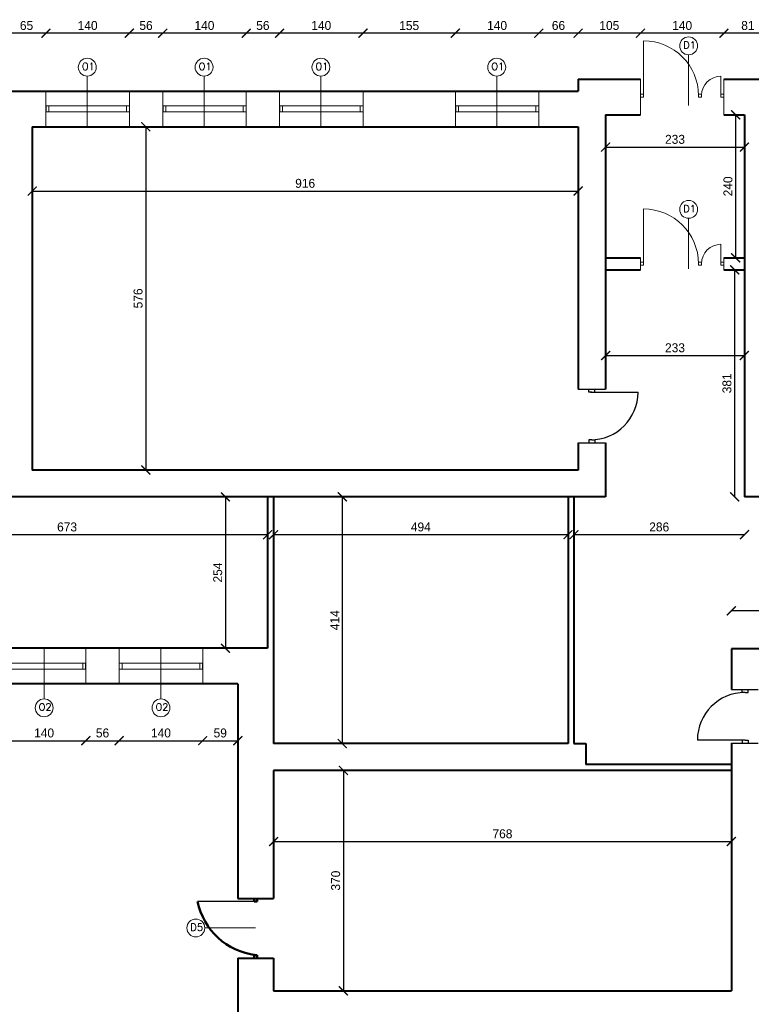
# Model space of a CAD drawing. Header units: millimetres. Extents: x 107252 to 132489, y 44218 to 60710.
# Tile 26 of 72: x 111335 to 112562, y 57259 to 58912. Entities that reach past the tile are written whole.
import ezdxf

# ---------------------------------------------------------------- set-up
doc = ezdxf.new("R2010")
doc.units = ezdxf.units.MM
for name, color, linetype, lineweight in [('cienka', 3, 'Continuous', 18), ('gruba', 1, 'Continuous', 40), ('stolarka', 2, 'Continuous', 50), ('wymiary', 252, 'Continuous', 15), ('średnia', 2, 'Continuous', 25)]:
    doc.layers.add(name, color=color, linetype=linetype, lineweight=lineweight)
doc.styles.add('ROMANS1', font='romans.shx', dxfattribs={"height": 15})
doc.styles.get("Standard").update_dxf_attribs({"font": 'GOTHIC.TTF'})
doc.dimstyles.new('secemin', dxfattribs={"dimtxt": 15, "dimasz": 15, "dimexe": 1.25, "dimexo": 0.625, "dimgap": 5, "dimtad": 1, "dimdec": 0, "dimtxsty": 'Standard', "dimblk": 'ARCHTICK', "dimcen": 0, "dimse1": 1, "dimse2": 1, "dimclrt": 256, "dimadec": 0, "dimazin": 0, "dimtfac": 1, "dimtdec": 0, "dimtmove": 0, "dimatfit": 3, "dimfxl": 1, "dimtfillclr": 250, "dimarcsym": 1})

# ---------------------------------------------------------------- blocks, each defined once
blk = doc.blocks.new('_ArchTick')
at = {"color": 0, "linetype": 'ByBlock', "const_width": 0.15}
blk.add_lwpolyline([(-0.5, -0.5), (0.5, 0.5)], dxfattribs=at)
blk = doc.blocks.new('*D12')
at = {"layer": 'Defpoints', "color": 0, "transparency": 16777216}
for p in [(111355.6, 58624), (112271.6, 58624), (112271.6, 58624)]:
    blk.add_point(p, dxfattribs=at)
at = {"layer": 'wymiary', "color": 0, "lineweight": -2, "transparency": 16777216}
blk.add_line((111355.6, 58624), (112271.6, 58624), dxfattribs=at)
at = {"layer": 'wymiary', "color": 0, "lineweight": -2, "transparency": 16777216, "xscale": 15, "yscale": 15, "zscale": 15, "rotation": 180}
blk.add_blockref('_ArchTick', (111355.6, 58624), dxfattribs=at)
at = {"layer": 'wymiary', "color": 0, "lineweight": -2, "transparency": 16777216, "xscale": 15, "yscale": 15, "zscale": 15}
blk.add_blockref('_ArchTick', (112271.6, 58624), dxfattribs=at)
at = {"layer": 'wymiary', "transparency": 16777216, "insert": (111813.6, 58636.9), "char_height": 15, "attachment_point": 5}
blk.add_mtext('916', dxfattribs=at)
blk = doc.blocks.new('*D13')
at = {"layer": 'Defpoints', "color": 0, "transparency": 16777216}
for p in [(111546.2, 58731.9), (111546.2, 58155.9), (111546.2, 58155.9)]:
    blk.add_point(p, dxfattribs=at)
at = {"layer": 'wymiary', "color": 0, "lineweight": -2, "transparency": 16777216}
blk.add_line((111546.2, 58731.9), (111546.2, 58155.9), dxfattribs=at)
at = {"layer": 'wymiary', "color": 0, "lineweight": -2, "transparency": 16777216, "xscale": 15, "yscale": 15, "zscale": 15}
for p, rotation in [((111546.2, 58731.9), 90), ((111546.2, 58155.9), 270)]:
    blk.add_blockref('_ArchTick', p, dxfattribs=dict(at, rotation=rotation))
at = {"layer": 'wymiary', "transparency": 16777216, "insert": (111533.3, 58443.9), "char_height": 15, "attachment_point": 5, "rotation": 90}
blk.add_mtext('576', dxfattribs=at)
blk = doc.blocks.new('*D14')
at = {"layer": 'Defpoints', "color": 0, "transparency": 16777216}
for p in [(112317.6, 58706.7), (112550.6, 58706.7), (112550.6, 58697.8)]:
    blk.add_point(p, dxfattribs=at)
at = {"layer": 'wymiary', "color": 0, "lineweight": -2, "transparency": 16777216}
blk.add_line((112317.6, 58697.8), (112550.6, 58697.8), dxfattribs=at)
at = {"layer": 'wymiary', "color": 0, "lineweight": -2, "transparency": 16777216, "xscale": 15, "yscale": 15, "zscale": 15, "rotation": 180}
blk.add_blockref('_ArchTick', (112317.6, 58697.8), dxfattribs=at)
at = {"layer": 'wymiary', "color": 0, "lineweight": -2, "transparency": 16777216, "xscale": 15, "yscale": 15, "zscale": 15}
blk.add_blockref('_ArchTick', (112550.6, 58697.8), dxfattribs=at)
at = {"layer": 'wymiary', "transparency": 16777216, "insert": (112434.1, 58710.7), "char_height": 15, "attachment_point": 5}
blk.add_mtext('233', dxfattribs=at)
blk = doc.blocks.new('*D15')
at = {"layer": 'Defpoints', "color": 0, "transparency": 16777216}
for p in [(112534.7, 58751.9), (112534.7, 58511.9), (112535.8, 58511.9)]:
    blk.add_point(p, dxfattribs=at)
at = {"layer": 'wymiary', "color": 0, "lineweight": -2, "transparency": 16777216}
blk.add_line((112535.8, 58751.9), (112535.8, 58511.9), dxfattribs=at)
at = {"layer": 'wymiary', "color": 0, "lineweight": -2, "transparency": 16777216, "xscale": 15, "yscale": 15, "zscale": 15}
for p, rotation in [((112535.8, 58751.9), 90), ((112535.8, 58511.9), 270)]:
    blk.add_blockref('_ArchTick', p, dxfattribs=dict(at, rotation=rotation))
at = {"layer": 'wymiary', "transparency": 16777216, "insert": (112523, 58631.9), "char_height": 15, "attachment_point": 5, "rotation": 90}
blk.add_mtext('240', dxfattribs=at)
blk = doc.blocks.new('*D16')
at = {"layer": 'Defpoints', "color": 0, "transparency": 16777216}
for p in [(112317.6, 58362.6), (112550.6, 58362.6), (112550.6, 58348.1)]:
    blk.add_point(p, dxfattribs=at)
at = {"layer": 'wymiary', "color": 0, "lineweight": -2, "transparency": 16777216}
blk.add_line((112317.6, 58348.1), (112550.6, 58348.1), dxfattribs=at)
at = {"layer": 'wymiary', "color": 0, "lineweight": -2, "transparency": 16777216, "xscale": 15, "yscale": 15, "zscale": 15, "rotation": 180}
blk.add_blockref('_ArchTick', (112317.6, 58348.1), dxfattribs=at)
at = {"layer": 'wymiary', "color": 0, "lineweight": -2, "transparency": 16777216, "xscale": 15, "yscale": 15, "zscale": 15}
blk.add_blockref('_ArchTick', (112550.6, 58348.1), dxfattribs=at)
at = {"layer": 'wymiary', "transparency": 16777216, "insert": (112434.1, 58361), "char_height": 15, "attachment_point": 5}
blk.add_mtext('233', dxfattribs=at)
blk = doc.blocks.new('*D17')
at = {"layer": 'Defpoints', "color": 0, "transparency": 16777216}
for p in [(112533.4, 58491.9), (112534.2, 58110.9), (112550.6, 58110.9)]:
    blk.add_point(p, dxfattribs=at)
at = {"layer": 'wymiary', "color": 0, "lineweight": -2, "transparency": 16777216}
blk.add_line((112534.2, 58491.9), (112534.2, 58110.9), dxfattribs=at)
at = {"layer": 'wymiary', "color": 0, "lineweight": -2, "transparency": 16777216, "xscale": 15, "yscale": 15, "zscale": 15}
for p, rotation in [((112534.2, 58491.9), 90), ((112534.2, 58110.9), 270)]:
    blk.add_blockref('_ArchTick', p, dxfattribs=dict(at, rotation=rotation))
at = {"layer": 'wymiary', "transparency": 16777216, "insert": (112521.3, 58301.4), "char_height": 15, "attachment_point": 5, "rotation": 90}
blk.add_mtext('381', dxfattribs=at)
blk = doc.blocks.new('*D37')
at = {"layer": 'Defpoints', "color": 0, "transparency": 16777216}
for p in [(112528.6, 57919.7), (112528.6, 57855.9), (113577.8, 57855.9)]:
    blk.add_point(p, dxfattribs=at)
at = {"layer": 'wymiary', "color": 0, "lineweight": -2, "transparency": 16777216}
blk.add_line((113577.8, 57919.7), (112528.6, 57919.7), dxfattribs=at)
at = {"layer": 'wymiary', "color": 0, "lineweight": -2, "transparency": 16777216, "xscale": 15, "yscale": 15, "zscale": 15, "rotation": 180}
blk.add_blockref('_ArchTick', (112528.6, 57919.7), dxfattribs=at)
at = {"layer": 'wymiary', "color": 0, "lineweight": -2, "transparency": 16777216, "xscale": 15, "yscale": 15, "zscale": 15}
blk.add_blockref('_ArchTick', (113577.8, 57919.7), dxfattribs=at)
at = {"layer": 'wymiary', "transparency": 16777216, "insert": (113053.2, 57932.6), "char_height": 15, "attachment_point": 5}
blk.add_mtext('1049', dxfattribs=at)
blk = doc.blocks.new('*D38')
at = {"layer": 'Defpoints', "color": 0, "transparency": 16777216}
for p in [(112264.6, 58110.9), (112550.6, 58110.9), (112264.6, 58047.4)]:
    blk.add_point(p, dxfattribs=at)
at = {"layer": 'wymiary', "color": 0, "lineweight": -2, "transparency": 16777216}
blk.add_line((112550.6, 58047.4), (112264.6, 58047.4), dxfattribs=at)
at = {"layer": 'wymiary', "color": 0, "lineweight": -2, "transparency": 16777216, "xscale": 15, "yscale": 15, "zscale": 15, "rotation": 180}
blk.add_blockref('_ArchTick', (112264.6, 58047.4), dxfattribs=at)
at = {"layer": 'wymiary', "color": 0, "lineweight": -2, "transparency": 16777216, "xscale": 15, "yscale": 15, "zscale": 15}
blk.add_blockref('_ArchTick', (112550.6, 58047.4), dxfattribs=at)
at = {"layer": 'wymiary', "transparency": 16777216, "insert": (112407.6, 58060.3), "char_height": 15, "attachment_point": 5}
blk.add_mtext('286', dxfattribs=at)
blk = doc.blocks.new('*D39')
at = {"layer": 'Defpoints', "color": 0, "transparency": 16777216}
for p in [(111760.6, 58110.9), (112254.6, 58110.9), (111760.6, 58047.4)]:
    blk.add_point(p, dxfattribs=at)
at = {"layer": 'wymiary', "color": 0, "lineweight": -2, "transparency": 16777216}
blk.add_line((112254.6, 58047.4), (111760.6, 58047.4), dxfattribs=at)
at = {"layer": 'wymiary', "color": 0, "lineweight": -2, "transparency": 16777216, "xscale": 15, "yscale": 15, "zscale": 15, "rotation": 180}
blk.add_blockref('_ArchTick', (111760.6, 58047.4), dxfattribs=at)
at = {"layer": 'wymiary', "color": 0, "lineweight": -2, "transparency": 16777216, "xscale": 15, "yscale": 15, "zscale": 15}
blk.add_blockref('_ArchTick', (112254.6, 58047.4), dxfattribs=at)
at = {"layer": 'wymiary', "transparency": 16777216, "insert": (112007.6, 58060.3), "char_height": 15, "attachment_point": 5}
blk.add_mtext('494', dxfattribs=at)
blk = doc.blocks.new('*D40')
at = {"layer": 'Defpoints', "color": 0, "transparency": 16777216}
for p in [(111077.6, 58110.9), (111750.6, 58110.9), (111077.6, 58047.4)]:
    blk.add_point(p, dxfattribs=at)
at = {"layer": 'wymiary', "color": 0, "lineweight": -2, "transparency": 16777216}
blk.add_line((111750.6, 58047.4), (111077.6, 58047.4), dxfattribs=at)
at = {"layer": 'wymiary', "color": 0, "lineweight": -2, "transparency": 16777216, "xscale": 15, "yscale": 15, "zscale": 15, "rotation": 180}
blk.add_blockref('_ArchTick', (111077.6, 58047.4), dxfattribs=at)
at = {"layer": 'wymiary', "color": 0, "lineweight": -2, "transparency": 16777216, "xscale": 15, "yscale": 15, "zscale": 15}
blk.add_blockref('_ArchTick', (111750.6, 58047.4), dxfattribs=at)
at = {"layer": 'wymiary', "transparency": 16777216, "insert": (111414.1, 58060.3), "char_height": 15, "attachment_point": 5}
blk.add_mtext('673', dxfattribs=at)
blk = doc.blocks.new('*D45')
at = {"layer": 'Defpoints', "color": 0, "transparency": 16777216}
for p in [(111679.8, 58110.9), (111679.8, 57856.9), (111679.8, 57856.9)]:
    blk.add_point(p, dxfattribs=at)
at = {"layer": 'wymiary', "color": 0, "lineweight": -2, "transparency": 16777216}
blk.add_line((111679.8, 58110.9), (111679.8, 57856.9), dxfattribs=at)
at = {"layer": 'wymiary', "color": 0, "lineweight": -2, "transparency": 16777216, "xscale": 15, "yscale": 15, "zscale": 15}
for p, rotation in [((111679.8, 58110.9), 90), ((111679.8, 57856.9), 270)]:
    blk.add_blockref('_ArchTick', p, dxfattribs=dict(at, rotation=rotation))
at = {"layer": 'wymiary', "transparency": 16777216, "insert": (111666.9, 57983.9), "char_height": 15, "attachment_point": 5, "rotation": 90}
blk.add_mtext('254', dxfattribs=at)
blk = doc.blocks.new('*D46')
at = {"layer": 'Defpoints', "color": 0, "transparency": 16777216}
for p in [(111840.7, 58110.9), (111840.7, 57696.9), (111875.8, 57696.9)]:
    blk.add_point(p, dxfattribs=at)
at = {"layer": 'wymiary', "color": 0, "lineweight": -2, "transparency": 16777216}
blk.add_line((111875.8, 58110.9), (111875.8, 57696.9), dxfattribs=at)
at = {"layer": 'wymiary', "color": 0, "lineweight": -2, "transparency": 16777216, "xscale": 15, "yscale": 15, "zscale": 15}
for p, rotation in [((111875.8, 58110.9), 90), ((111875.8, 57696.9), 270)]:
    blk.add_blockref('_ArchTick', p, dxfattribs=dict(at, rotation=rotation))
at = {"layer": 'wymiary', "transparency": 16777216, "insert": (111863.2, 57903.9), "char_height": 15, "attachment_point": 5, "rotation": 90}
blk.add_mtext('414', dxfattribs=at)
blk = doc.blocks.new('*D52')
at = {"layer": 'Defpoints', "color": 0, "transparency": 16777216}
for p in [(111877.7, 57651.9), (111877.7, 57281.9), (111877.7, 57281.9)]:
    blk.add_point(p, dxfattribs=at)
at = {"layer": 'wymiary', "color": 0, "lineweight": -2, "transparency": 16777216}
blk.add_line((111877.7, 57651.9), (111877.7, 57281.9), dxfattribs=at)
at = {"layer": 'wymiary', "color": 0, "lineweight": -2, "transparency": 16777216, "xscale": 15, "yscale": 15, "zscale": 15}
for p, rotation in [((111877.7, 57651.9), 90), ((111877.7, 57281.9), 270)]:
    blk.add_blockref('_ArchTick', p, dxfattribs=dict(at, rotation=rotation))
at = {"layer": 'wymiary', "transparency": 16777216, "insert": (111864.8, 57466.9), "char_height": 15, "attachment_point": 5, "rotation": 90}
blk.add_mtext('370', dxfattribs=at)
blk = doc.blocks.new('*D53')
at = {"layer": 'Defpoints', "color": 0, "transparency": 16777216}
for p in [(112528.6, 57532.5), (111760.6, 57466.9), (112528.6, 57466.9)]:
    blk.add_point(p, dxfattribs=at)
at = {"layer": 'wymiary', "color": 0, "lineweight": -2, "transparency": 16777216}
blk.add_line((111760.6, 57532.5), (112528.6, 57532.5), dxfattribs=at)
at = {"layer": 'wymiary', "color": 0, "lineweight": -2, "transparency": 16777216, "xscale": 15, "yscale": 15, "zscale": 15, "rotation": 180}
blk.add_blockref('_ArchTick', (111760.6, 57532.5), dxfattribs=at)
at = {"layer": 'wymiary', "color": 0, "lineweight": -2, "transparency": 16777216, "xscale": 15, "yscale": 15, "zscale": 15}
blk.add_blockref('_ArchTick', (112528.6, 57532.5), dxfattribs=at)
at = {"layer": 'wymiary', "transparency": 16777216, "insert": (112144.6, 57545.4), "char_height": 15, "attachment_point": 5}
blk.add_mtext('768', dxfattribs=at)
blk = doc.blocks.new('*D85')
at = {"layer": 'Defpoints', "color": 0, "transparency": 16777216}
for p in [(111305.6, 57796.9), (111445.6, 57796.9), (111445.6, 57701.7)]:
    blk.add_point(p, dxfattribs=at)
at = {"layer": 'wymiary', "color": 0, "lineweight": -2, "transparency": 16777216}
blk.add_line((111305.6, 57701.7), (111445.6, 57701.7), dxfattribs=at)
at = {"layer": 'wymiary', "color": 0, "lineweight": -2, "transparency": 16777216, "xscale": 15, "yscale": 15, "zscale": 15, "rotation": 180}
blk.add_blockref('_ArchTick', (111305.6, 57701.7), dxfattribs=at)
at = {"layer": 'wymiary', "color": 0, "lineweight": -2, "transparency": 16777216, "xscale": 15, "yscale": 15, "zscale": 15}
blk.add_blockref('_ArchTick', (111445.6, 57701.7), dxfattribs=at)
at = {"layer": 'wymiary', "transparency": 16777216, "insert": (111375.6, 57714.6), "char_height": 15, "attachment_point": 5}
blk.add_mtext('140', dxfattribs=at)
blk = doc.blocks.new('*D86')
at = {"layer": 'Defpoints', "color": 0, "transparency": 16777216}
for p in [(111445.6, 57796.9), (111501.6, 57796.9), (111501.6, 57701.7)]:
    blk.add_point(p, dxfattribs=at)
at = {"layer": 'wymiary', "color": 0, "lineweight": -2, "transparency": 16777216}
blk.add_line((111445.6, 57701.7), (111501.6, 57701.7), dxfattribs=at)
at = {"layer": 'wymiary', "color": 0, "lineweight": -2, "transparency": 16777216, "xscale": 15, "yscale": 15, "zscale": 15, "rotation": 180}
blk.add_blockref('_ArchTick', (111445.6, 57701.7), dxfattribs=at)
at = {"layer": 'wymiary', "color": 0, "lineweight": -2, "transparency": 16777216, "xscale": 15, "yscale": 15, "zscale": 15}
blk.add_blockref('_ArchTick', (111501.6, 57701.7), dxfattribs=at)
at = {"layer": 'wymiary', "transparency": 16777216, "insert": (111473.6, 57714.6), "char_height": 15, "attachment_point": 5}
blk.add_mtext('56', dxfattribs=at)
blk = doc.blocks.new('*D87')
at = {"layer": 'Defpoints', "color": 0, "transparency": 16777216}
for p in [(111501.6, 57796.9), (111641.6, 57796.9), (111641.6, 57701.7)]:
    blk.add_point(p, dxfattribs=at)
at = {"layer": 'wymiary', "color": 0, "lineweight": -2, "transparency": 16777216}
blk.add_line((111501.6, 57701.7), (111641.6, 57701.7), dxfattribs=at)
at = {"layer": 'wymiary', "color": 0, "lineweight": -2, "transparency": 16777216, "xscale": 15, "yscale": 15, "zscale": 15, "rotation": 180}
blk.add_blockref('_ArchTick', (111501.6, 57701.7), dxfattribs=at)
at = {"layer": 'wymiary', "color": 0, "lineweight": -2, "transparency": 16777216, "xscale": 15, "yscale": 15, "zscale": 15}
blk.add_blockref('_ArchTick', (111641.6, 57701.7), dxfattribs=at)
at = {"layer": 'wymiary', "transparency": 16777216, "insert": (111571.6, 57714.6), "char_height": 15, "attachment_point": 5}
blk.add_mtext('140', dxfattribs=at)
blk = doc.blocks.new('*D88')
at = {"layer": 'Defpoints', "color": 0, "transparency": 16777216}
for p in [(111641.6, 57796.9), (111700.6, 57796.9), (111700.6, 57701.7)]:
    blk.add_point(p, dxfattribs=at)
at = {"layer": 'wymiary', "color": 0, "lineweight": -2, "transparency": 16777216}
blk.add_line((111641.6, 57701.7), (111700.6, 57701.7), dxfattribs=at)
at = {"layer": 'wymiary', "color": 0, "lineweight": -2, "transparency": 16777216, "xscale": 15, "yscale": 15, "zscale": 15, "rotation": 180}
blk.add_blockref('_ArchTick', (111641.6, 57701.7), dxfattribs=at)
at = {"layer": 'wymiary', "color": 0, "lineweight": -2, "transparency": 16777216, "xscale": 15, "yscale": 15, "zscale": 15}
blk.add_blockref('_ArchTick', (111700.6, 57701.7), dxfattribs=at)
at = {"layer": 'wymiary', "transparency": 16777216, "insert": (111671.1, 57714.6), "char_height": 15, "attachment_point": 5}
blk.add_mtext('59', dxfattribs=at)
blk = doc.blocks.new('*D145')
at = {"layer": 'Defpoints', "color": 0, "transparency": 16777216}
for p in [(112516.1, 58888.9), (112516.1, 58811.9), (112596.6, 58791.9)]:
    blk.add_point(p, dxfattribs=at)
at = {"layer": 'wymiary', "color": 0, "lineweight": -2, "transparency": 16777216}
blk.add_line((112596.6, 58888.9), (112516.1, 58888.9), dxfattribs=at)
at = {"layer": 'wymiary', "color": 0, "lineweight": -2, "transparency": 16777216, "xscale": 15, "yscale": 15, "zscale": 15, "rotation": 180}
blk.add_blockref('_ArchTick', (112516.1, 58888.9), dxfattribs=at)
at = {"layer": 'wymiary', "color": 0, "lineweight": -2, "transparency": 16777216, "xscale": 15, "yscale": 15, "zscale": 15}
blk.add_blockref('_ArchTick', (112596.6, 58888.9), dxfattribs=at)
at = {"layer": 'wymiary', "transparency": 16777216, "insert": (112556.4, 58901.8), "char_height": 15, "attachment_point": 5}
blk.add_mtext('81', dxfattribs=at)
blk = doc.blocks.new('*D146')
at = {"layer": 'Defpoints', "color": 0, "transparency": 16777216}
for p in [(112376.1, 58888.9), (112376.1, 58811.9), (112516.1, 58811.9)]:
    blk.add_point(p, dxfattribs=at)
at = {"layer": 'wymiary', "color": 0, "lineweight": -2, "transparency": 16777216}
blk.add_line((112516.1, 58888.9), (112376.1, 58888.9), dxfattribs=at)
at = {"layer": 'wymiary', "color": 0, "lineweight": -2, "transparency": 16777216, "xscale": 15, "yscale": 15, "zscale": 15, "rotation": 180}
blk.add_blockref('_ArchTick', (112376.1, 58888.9), dxfattribs=at)
at = {"layer": 'wymiary', "color": 0, "lineweight": -2, "transparency": 16777216, "xscale": 15, "yscale": 15, "zscale": 15}
blk.add_blockref('_ArchTick', (112516.1, 58888.9), dxfattribs=at)
at = {"layer": 'wymiary', "transparency": 16777216, "insert": (112446.1, 58901.8), "char_height": 15, "attachment_point": 5}
blk.add_mtext('140', dxfattribs=at)
blk = doc.blocks.new('*D147')
at = {"layer": 'Defpoints', "color": 0, "transparency": 16777216}
for p in [(112271.6, 58888.9), (112271.6, 58811.9), (112376.1, 58811.9)]:
    blk.add_point(p, dxfattribs=at)
at = {"layer": 'wymiary', "color": 0, "lineweight": -2, "transparency": 16777216}
blk.add_line((112376.1, 58888.9), (112271.6, 58888.9), dxfattribs=at)
at = {"layer": 'wymiary', "color": 0, "lineweight": -2, "transparency": 16777216, "xscale": 15, "yscale": 15, "zscale": 15, "rotation": 180}
blk.add_blockref('_ArchTick', (112271.6, 58888.9), dxfattribs=at)
at = {"layer": 'wymiary', "color": 0, "lineweight": -2, "transparency": 16777216, "xscale": 15, "yscale": 15, "zscale": 15}
blk.add_blockref('_ArchTick', (112376.1, 58888.9), dxfattribs=at)
at = {"layer": 'wymiary', "transparency": 16777216, "insert": (112323.9, 58901.8), "char_height": 15, "attachment_point": 5}
blk.add_mtext('105', dxfattribs=at)
blk = doc.blocks.new('*D148')
at = {"layer": 'Defpoints', "color": 0, "transparency": 16777216}
for p in [(112205.6, 58888.9), (112271.6, 58811.9), (112205.6, 58791.9)]:
    blk.add_point(p, dxfattribs=at)
at = {"layer": 'wymiary', "color": 0, "lineweight": -2, "transparency": 16777216}
blk.add_line((112271.6, 58888.9), (112205.6, 58888.9), dxfattribs=at)
at = {"layer": 'wymiary', "color": 0, "lineweight": -2, "transparency": 16777216, "xscale": 15, "yscale": 15, "zscale": 15, "rotation": 180}
blk.add_blockref('_ArchTick', (112205.6, 58888.9), dxfattribs=at)
at = {"layer": 'wymiary', "color": 0, "lineweight": -2, "transparency": 16777216, "xscale": 15, "yscale": 15, "zscale": 15}
blk.add_blockref('_ArchTick', (112271.6, 58888.9), dxfattribs=at)
at = {"layer": 'wymiary', "transparency": 16777216, "insert": (112238.6, 58901.8), "char_height": 15, "attachment_point": 5}
blk.add_mtext('66', dxfattribs=at)
blk = doc.blocks.new('*D149')
at = {"layer": 'Defpoints', "color": 0, "transparency": 16777216}
for p in [(112065.6, 58888.9), (112065.6, 58791.9), (112205.6, 58791.9)]:
    blk.add_point(p, dxfattribs=at)
at = {"layer": 'wymiary', "color": 0, "lineweight": -2, "transparency": 16777216}
blk.add_line((112205.6, 58888.9), (112065.6, 58888.9), dxfattribs=at)
at = {"layer": 'wymiary', "color": 0, "lineweight": -2, "transparency": 16777216, "xscale": 15, "yscale": 15, "zscale": 15, "rotation": 180}
blk.add_blockref('_ArchTick', (112065.6, 58888.9), dxfattribs=at)
at = {"layer": 'wymiary', "color": 0, "lineweight": -2, "transparency": 16777216, "xscale": 15, "yscale": 15, "zscale": 15}
blk.add_blockref('_ArchTick', (112205.6, 58888.9), dxfattribs=at)
at = {"layer": 'wymiary', "transparency": 16777216, "insert": (112135.6, 58901.8), "char_height": 15, "attachment_point": 5}
blk.add_mtext('140', dxfattribs=at)
blk = doc.blocks.new('*D150')
at = {"layer": 'Defpoints', "color": 0, "transparency": 16777216}
for p in [(111910.6, 58888.9), (111910.6, 58791.9), (112065.6, 58791.9)]:
    blk.add_point(p, dxfattribs=at)
at = {"layer": 'wymiary', "color": 0, "lineweight": -2, "transparency": 16777216}
blk.add_line((112065.6, 58888.9), (111910.6, 58888.9), dxfattribs=at)
at = {"layer": 'wymiary', "color": 0, "lineweight": -2, "transparency": 16777216, "xscale": 15, "yscale": 15, "zscale": 15, "rotation": 180}
blk.add_blockref('_ArchTick', (111910.6, 58888.9), dxfattribs=at)
at = {"layer": 'wymiary', "color": 0, "lineweight": -2, "transparency": 16777216, "xscale": 15, "yscale": 15, "zscale": 15}
blk.add_blockref('_ArchTick', (112065.6, 58888.9), dxfattribs=at)
at = {"layer": 'wymiary', "transparency": 16777216, "insert": (111988.1, 58901.6), "char_height": 15, "attachment_point": 5}
blk.add_mtext('155', dxfattribs=at)
blk = doc.blocks.new('*D151')
at = {"layer": 'Defpoints', "color": 0, "transparency": 16777216}
for p in [(111770.6, 58888.9), (111770.6, 58791.9), (111910.6, 58791.9)]:
    blk.add_point(p, dxfattribs=at)
at = {"layer": 'wymiary', "color": 0, "lineweight": -2, "transparency": 16777216}
blk.add_line((111910.6, 58888.9), (111770.6, 58888.9), dxfattribs=at)
at = {"layer": 'wymiary', "color": 0, "lineweight": -2, "transparency": 16777216, "xscale": 15, "yscale": 15, "zscale": 15, "rotation": 180}
blk.add_blockref('_ArchTick', (111770.6, 58888.9), dxfattribs=at)
at = {"layer": 'wymiary', "color": 0, "lineweight": -2, "transparency": 16777216, "xscale": 15, "yscale": 15, "zscale": 15}
blk.add_blockref('_ArchTick', (111910.6, 58888.9), dxfattribs=at)
at = {"layer": 'wymiary', "transparency": 16777216, "insert": (111840.6, 58901.8), "char_height": 15, "attachment_point": 5}
blk.add_mtext('140', dxfattribs=at)
blk = doc.blocks.new('*D152')
at = {"layer": 'Defpoints', "color": 0, "transparency": 16777216}
for p in [(111714.6, 58888.9), (111714.6, 58791.9), (111770.6, 58791.9)]:
    blk.add_point(p, dxfattribs=at)
at = {"layer": 'wymiary', "color": 0, "lineweight": -2, "transparency": 16777216}
blk.add_line((111770.6, 58888.9), (111714.6, 58888.9), dxfattribs=at)
at = {"layer": 'wymiary', "color": 0, "lineweight": -2, "transparency": 16777216, "xscale": 15, "yscale": 15, "zscale": 15, "rotation": 180}
blk.add_blockref('_ArchTick', (111714.6, 58888.9), dxfattribs=at)
at = {"layer": 'wymiary', "color": 0, "lineweight": -2, "transparency": 16777216, "xscale": 15, "yscale": 15, "zscale": 15}
blk.add_blockref('_ArchTick', (111770.6, 58888.9), dxfattribs=at)
at = {"layer": 'wymiary', "transparency": 16777216, "insert": (111742.6, 58901.8), "char_height": 15, "attachment_point": 5}
blk.add_mtext('56', dxfattribs=at)
blk = doc.blocks.new('*D153')
at = {"layer": 'Defpoints', "color": 0, "transparency": 16777216}
for p in [(111574.6, 58888.9), (111574.6, 58791.9), (111714.6, 58791.9)]:
    blk.add_point(p, dxfattribs=at)
at = {"layer": 'wymiary', "color": 0, "lineweight": -2, "transparency": 16777216}
blk.add_line((111714.6, 58888.9), (111574.6, 58888.9), dxfattribs=at)
at = {"layer": 'wymiary', "color": 0, "lineweight": -2, "transparency": 16777216, "xscale": 15, "yscale": 15, "zscale": 15, "rotation": 180}
blk.add_blockref('_ArchTick', (111574.6, 58888.9), dxfattribs=at)
at = {"layer": 'wymiary', "color": 0, "lineweight": -2, "transparency": 16777216, "xscale": 15, "yscale": 15, "zscale": 15}
blk.add_blockref('_ArchTick', (111714.6, 58888.9), dxfattribs=at)
at = {"layer": 'wymiary', "transparency": 16777216, "insert": (111644.6, 58901.8), "char_height": 15, "attachment_point": 5}
blk.add_mtext('140', dxfattribs=at)
blk = doc.blocks.new('*D154')
at = {"layer": 'Defpoints', "color": 0, "transparency": 16777216}
for p in [(111518.6, 58888.9), (111518.6, 58791.9), (111574.6, 58791.9)]:
    blk.add_point(p, dxfattribs=at)
at = {"layer": 'wymiary', "color": 0, "lineweight": -2, "transparency": 16777216}
blk.add_line((111574.6, 58888.9), (111518.6, 58888.9), dxfattribs=at)
at = {"layer": 'wymiary', "color": 0, "lineweight": -2, "transparency": 16777216, "xscale": 15, "yscale": 15, "zscale": 15, "rotation": 180}
blk.add_blockref('_ArchTick', (111518.6, 58888.9), dxfattribs=at)
at = {"layer": 'wymiary', "color": 0, "lineweight": -2, "transparency": 16777216, "xscale": 15, "yscale": 15, "zscale": 15}
blk.add_blockref('_ArchTick', (111574.6, 58888.9), dxfattribs=at)
at = {"layer": 'wymiary', "transparency": 16777216, "insert": (111546.6, 58901.8), "char_height": 15, "attachment_point": 5}
blk.add_mtext('56', dxfattribs=at)
blk = doc.blocks.new('*D155')
at = {"layer": 'Defpoints', "color": 0, "transparency": 16777216}
for p in [(111378.6, 58888.9), (111378.6, 58791.9), (111518.6, 58791.9)]:
    blk.add_point(p, dxfattribs=at)
at = {"layer": 'wymiary', "color": 0, "lineweight": -2, "transparency": 16777216}
blk.add_line((111518.6, 58888.9), (111378.6, 58888.9), dxfattribs=at)
at = {"layer": 'wymiary', "color": 0, "lineweight": -2, "transparency": 16777216, "xscale": 15, "yscale": 15, "zscale": 15, "rotation": 180}
blk.add_blockref('_ArchTick', (111378.6, 58888.9), dxfattribs=at)
at = {"layer": 'wymiary', "color": 0, "lineweight": -2, "transparency": 16777216, "xscale": 15, "yscale": 15, "zscale": 15}
blk.add_blockref('_ArchTick', (111518.6, 58888.9), dxfattribs=at)
at = {"layer": 'wymiary', "transparency": 16777216, "insert": (111448.6, 58901.8), "char_height": 15, "attachment_point": 5}
blk.add_mtext('140', dxfattribs=at)
blk = doc.blocks.new('*D156')
at = {"layer": 'Defpoints', "color": 0, "transparency": 16777216}
for p in [(111313.6, 58888.9), (111313.6, 58791.9), (111378.6, 58791.9)]:
    blk.add_point(p, dxfattribs=at)
at = {"layer": 'wymiary', "color": 0, "lineweight": -2, "transparency": 16777216}
blk.add_line((111378.6, 58888.9), (111313.6, 58888.9), dxfattribs=at)
at = {"layer": 'wymiary', "color": 0, "lineweight": -2, "transparency": 16777216, "xscale": 15, "yscale": 15, "zscale": 15, "rotation": 180}
blk.add_blockref('_ArchTick', (111313.6, 58888.9), dxfattribs=at)
at = {"layer": 'wymiary', "color": 0, "lineweight": -2, "transparency": 16777216, "xscale": 15, "yscale": 15, "zscale": 15}
blk.add_blockref('_ArchTick', (111378.6, 58888.9), dxfattribs=at)
at = {"layer": 'wymiary', "transparency": 16777216, "insert": (111346.1, 58901.8), "char_height": 15, "attachment_point": 5}
blk.add_mtext('65', dxfattribs=at)
blk = doc.blocks.new('*D307')
at = {"layer": 'Defpoints', "color": 0, "transparency": 16777216}
for p in [(111700.6, 57760.9), (113163.6, 56549.9), (113163.6, 56428.3)]:
    blk.add_point(p, dxfattribs=at)
at = {"layer": 'wymiary', "color": 0, "lineweight": -2, "transparency": 16777216}
blk.add_line((111700.6, 56428.3), (113163.6, 56428.3), dxfattribs=at)
at = {"layer": 'wymiary', "color": 0, "lineweight": -2, "transparency": 16777216, "xscale": 15, "yscale": 15, "zscale": 15, "rotation": 180}
blk.add_blockref('_ArchTick', (111700.6, 56428.3), dxfattribs=at)
at = {"layer": 'wymiary', "color": 0, "lineweight": -2, "transparency": 16777216, "xscale": 15, "yscale": 15, "zscale": 15}
blk.add_blockref('_ArchTick', (113163.6, 56428.3), dxfattribs=at)
at = {"layer": 'wymiary', "transparency": 16777216, "insert": (112432.1, 56441.2), "char_height": 15, "attachment_point": 5}
blk.add_mtext('1463', dxfattribs=at)

msp = doc.modelspace()

# ---------------------------------------------------------------- linework, layer by layer
at = {"layer": 'cienka'}
for p, q in [((112381.121, 58876.238), (112381.121, 58784.368)), ((112457.003, 58767.727), (112457.003, 58852.727)), ((111447.996, 58731.868), (111447.996, 58816.868)), ((111643.996, 58731.868), (111643.996, 58816.868)), ((111839.996, 58731.868), (111839.996, 58816.868)), ((112134.996, 58731.868), (112134.996, 58816.868)), ((112376.121, 58811.868), (112376.121, 58751.868)), ((112511.121, 58784.368), (112511.121, 58816.868)), ((112516.121, 58811.868), (112516.121, 58751.868)), ((111378.621, 58791.868), (111378.621, 58731.868)), ((111518.621, 58791.868), (111518.621, 58731.868)), ((111574.621, 58791.868), (111574.621, 58731.868)), ((111714.621, 58791.868), (111714.621, 58731.868)), ((111770.621, 58791.868), (111770.621, 58731.868)), ((111910.621, 58791.868), (111910.621, 58731.868)), ((112065.621, 58791.868), (112065.621, 58731.868)), ((112205.621, 58791.868), (112205.621, 58731.868)), ((112381.121, 58786.868), (112376.121, 58786.868)), ((112381.121, 58786.868), (112381.121, 58781.868)), ((112473.621, 58786.868), (112473.621, 58781.868)), ((112478.621, 58786.868), (112473.621, 58786.868)), ((112478.621, 58786.868), (112478.621, 58781.868)), ((112511.121, 58786.868), (112511.121, 58781.868)), ((112516.121, 58786.868), (112511.121, 58786.868)), ((112381.121, 58781.868), (112376.121, 58781.868)), ((112478.621, 58781.868), (112473.621, 58781.868)), ((112516.121, 58781.868), (112511.121, 58781.868)), ((111518.621, 58766.868), (111378.621, 58766.868)), ((111518.621, 58756.868), (111378.621, 58756.868)), ((111383.621, 58766.868), (111383.621, 58756.868)), ((111513.621, 58766.868), (111513.621, 58756.868)), ((111714.621, 58766.868), (111574.621, 58766.868)), ((111714.621, 58756.868), (111574.621, 58756.868)), ((111579.621, 58766.868), (111579.621, 58756.868)), ((111709.621, 58766.868), (111709.621, 58756.868)), ((111910.621, 58766.868), (111770.621, 58766.868)), ((111910.621, 58756.868), (111770.621, 58756.868)), ((111775.621, 58766.868), (111775.621, 58756.868)), ((111905.621, 58766.868), (111905.621, 58756.868)), ((112205.621, 58766.868), (112065.621, 58766.868)), ((112205.621, 58756.868), (112065.621, 58756.868)), ((112070.621, 58766.868), (112070.621, 58756.868)), ((112200.621, 58766.868), (112200.621, 58756.868)), ((112381.121, 58594.028), (112381.121, 58502.158)), ((112457.003, 58493.33), (112457.003, 58578.33)), ((112511.121, 58502.158), (112511.121, 58534.658)), ((112376.121, 58511.868), (112376.121, 58491.868)), ((112516.121, 58511.868), (112516.121, 58491.868)), ((112381.121, 58504.658), (112376.121, 58504.658)), ((112381.121, 58499.658), (112376.121, 58499.658)), ((112381.121, 58504.658), (112381.121, 58499.658)), ((112473.621, 58504.658), (112473.621, 58499.658)), ((112478.621, 58504.658), (112473.621, 58504.658)), ((112478.621, 58499.658), (112473.621, 58499.658)), ((112478.621, 58504.658), (112478.621, 58499.658)), ((112511.121, 58504.658), (112511.121, 58499.658)), ((112516.121, 58504.658), (112511.121, 58504.658)), ((112516.121, 58499.658), (112511.121, 58499.658)), ((111375.621, 57856.868), (111375.621, 57771.868)), ((111445.621, 57796.868), (111445.621, 57856.868)), ((111501.621, 57796.868), (111501.621, 57856.868)), ((111571.621, 57856.868), (111571.621, 57771.868)), ((111641.621, 57796.868), (111641.621, 57856.868)), ((111305.621, 57831.868), (111445.621, 57831.868)), ((111440.621, 57821.868), (111440.621, 57831.868)), ((111501.621, 57831.868), (111641.621, 57831.868)), ((111506.621, 57821.868), (111506.621, 57831.868)), ((111636.621, 57821.868), (111636.621, 57831.868)), ((111305.621, 57821.868), (111445.621, 57821.868)), ((111501.621, 57821.868), (111641.621, 57821.868)), ((111645.112, 57387.56), (111730.112, 57387.56))]:
    msp.add_line(p, q, dxfattribs=at)
for centre in [(112457.003, 58867.727), (111447.996, 58831.868), (111643.996, 58831.868), (111839.996, 58831.868), (112134.996, 58831.868), (112457.003, 58593.33), (111375.621, 57756.868), (111571.621, 57756.868), (111630.112, 57387.47)]:
    msp.add_circle(centre, 15, dxfattribs=at)
for centre, radius, start, end in [((112381.121, 58783.736), 92.502, 0.391749, 90), ((112511.121, 58784.368), 32.5, 90, 180), ((112381.121, 58501.526), 92.502, 0.391749, 90), ((112511.121, 58502.158), 32.5, 90, 180)]:
    msp.add_arc(centre, radius, start, end, dxfattribs=at)
at = {"layer": 'gruba'}
for p, q in [((112271.621, 58811.868), (112376.121, 58811.868)), ((112271.621, 58811.868), (112271.621, 58791.868)), ((112516.121, 58811.868), (112596.621, 58811.868)), ((110115.621, 58791.868), (112271.621, 58791.868)), ((112317.621, 58751.868), (112317.621, 58291.508)), ((112317.621, 58751.868), (112376.121, 58751.868)), ((112516.121, 58751.868), (112550.621, 58751.868)), ((112550.621, 58751.868), (112550.621, 58110.868)), ((111355.621, 58731.868), (111355.621, 58155.868)), ((111355.621, 58731.868), (112271.621, 58731.868)), ((112271.621, 58731.868), (112271.621, 58291.508)), ((112317.621, 58511.868), (112376.121, 58511.868)), ((112516.121, 58511.868), (112550.621, 58511.868)), ((112317.621, 58491.868), (112376.121, 58491.868)), ((112516.121, 58491.868), (112550.621, 58491.868)), ((112271.621, 58201.508), (112271.621, 58155.868)), ((112317.621, 58201.508), (112317.621, 58110.868)), ((112271.621, 58155.868), (111355.621, 58155.868)), ((112317.621, 58110.868), (111276.304, 58110.868)), ((111750.621, 58110.868), (111750.621, 57856.868)), ((111760.621, 58110.868), (111760.621, 57696.868)), ((112254.621, 58110.868), (112254.621, 57696.868)), ((112264.621, 58110.868), (112264.621, 57696.868)), ((112648.19, 58110.868), (112550.621, 58110.868)), ((111750.621, 57856.868), (110175.621, 57856.868)), ((114702.621, 57855.868), (112528.621, 57855.868)), ((112528.621, 57855.868), (112528.621, 57787.68)), ((111700.621, 57796.868), (110115.621, 57796.868)), ((111700.621, 57796.868), (111700.621, 57436.868)), ((112254.621, 57696.868), (111760.621, 57696.868)), ((112264.621, 57696.868), (112284.621, 57696.868)), ((112284.621, 57696.868), (112284.621, 57661.868)), ((112528.621, 57697.68), (112528.621, 57651.868)), ((112528.621, 57651.868), (111760.621, 57651.868)), ((111760.621, 57651.868), (111760.621, 57436.868)), ((112528.621, 57661.868), (112284.621, 57661.868)), ((112528.621, 57651.868), (112528.621, 57281.868)), ((111700.621, 57436.868), (111760.621, 57436.868)), ((111700.621, 57336.868), (111760.621, 57336.868)), ((111700.621, 57336.868), (111700.621, 56585.868)), ((111760.621, 57336.868), (111760.621, 57281.868)), ((111760.621, 57281.868), (112528.621, 57281.868))]:
    msp.add_line(p, q, dxfattribs=at)
at = {"layer": 'stolarka'}
for p, q in [((111728.121, 57436.868), (111728.121, 57431.868)), ((111728.121, 57431.868), (111733.121, 57431.868)), ((111733.121, 57436.868), (111733.121, 57431.868)), ((111728.121, 57341.868), (111728.121, 57336.868)), ((111728.121, 57341.868), (111733.121, 57341.868)), ((111733.121, 57341.868), (111733.121, 57336.868))]:
    msp.add_line(p, q, dxfattribs=at)
msp.add_arc((111744.522, 57454.74), 113.725, 191.602258, 262.978962, dxfattribs=at)
at = {"layer": 'średnia'}
for p, q in [((111378.621, 58766.868), (111378.621, 58756.868)), ((111574.621, 58766.868), (111574.621, 58756.868)), ((111770.621, 58766.868), (111770.621, 58756.868)), ((112065.621, 58766.868), (112065.621, 58756.868)), ((112271.621, 58291.508), (112317.621, 58291.508)), ((112289.621, 58286.508), (112289.621, 58291.508)), ((112299.621, 58286.508), (112299.621, 58291.508)), ((112294.621, 58286.508), (112289.621, 58286.508)), ((112292.121, 58286.508), (112372.121, 58286.508)), ((112294.621, 58286.508), (112299.621, 58286.508)), ((112271.621, 58201.508), (112317.621, 58201.508)), ((112294.621, 58206.508), (112289.621, 58206.508)), ((112289.621, 58206.508), (112289.621, 58201.508)), ((112294.621, 58206.508), (112299.621, 58206.508)), ((112299.621, 58206.508), (112299.621, 58201.508)), ((111445.621, 57821.868), (111445.621, 57831.868)), ((111641.621, 57821.868), (111641.621, 57831.868)), ((112528.621, 57787.68), (112573.621, 57787.68)), ((112546.621, 57782.68), (112546.621, 57787.68)), ((112551.621, 57782.68), (112546.621, 57782.68)), ((112551.621, 57782.68), (112556.621, 57782.68)), ((112556.621, 57782.68), (112556.621, 57787.68)), ((112551.621, 57702.68), (112471.621, 57702.68)), ((112551.621, 57702.68), (112471.621, 57702.68)), ((112528.621, 57697.68), (112573.621, 57697.68)), ((112551.621, 57702.68), (112546.621, 57702.68)), ((112546.621, 57702.68), (112546.621, 57697.68)), ((112551.621, 57702.68), (112556.621, 57702.68)), ((112556.621, 57702.68), (112556.621, 57697.68)), ((111733.121, 57431.868), (111633.121, 57431.868))]:
    msp.add_line(p, q, dxfattribs=at)
for centre, start, end in [((112292.121, 58286.508), 270, 0), ((112551.621, 57702.68), 90, 180)]:
    msp.add_arc(centre, 80, start, end, dxfattribs=at)

# ---------------------------------------------------------------- texts
at = {"layer": 'cienka', "char_height": 12, "width": 362.40331, "attachment_point": 1, "style": 'ROMANS1'}
for s, insert in [('D1', (112447.869, 58875.019)), ('O1', (111438.862, 58839.16)), ('O1', (111634.862, 58839.16)), ('O1', (111830.862, 58839.16)), ('O1', (112125.862, 58839.16)), ('D1', (112447.869, 58600.622)), ('O2', (111366.487, 57764.16)), ('O2', (111562.487, 57764.16)), ('D5', (111620.978, 57394.761))]:
    msp.add_mtext(s, dxfattribs=dict(at, insert=insert))

# ---------------------------------------------------------------- dimensions: what is measured, and where the dimension line sits
at = {"layer": 'wymiary'}
for base, p1, p2, picture, middle in [((111313.621, 58888.883), (111378.621, 58791.868), (111313.621, 58791.868), '*D156', (111346.121, 58901.76)), ((111378.621, 58888.883), (111518.621, 58791.868), (111378.621, 58791.868), '*D155', (111448.621, 58901.76)), ((111518.621, 58888.883), (111574.621, 58791.868), (111518.621, 58791.868), '*D154', (111546.621, 58901.76)), ((111574.621, 58888.883), (111714.621, 58791.868), (111574.621, 58791.868), '*D153', (111644.621, 58901.76)), ((111714.621, 58888.883), (111770.621, 58791.868), (111714.621, 58791.868), '*D152', (111742.621, 58901.76)), ((111770.621, 58888.883), (111910.621, 58791.868), (111770.621, 58791.868), '*D151', (111840.621, 58901.76)), ((111910.621, 58888.883), (112065.621, 58791.868), (111910.621, 58791.868), '*D150', (111988.121, 58901.572)), ((112065.621, 58888.883), (112205.621, 58791.868), (112065.621, 58791.868), '*D149', (112135.621, 58901.76)), ((112205.621, 58888.883), (112271.621, 58811.868), (112205.621, 58791.868), '*D148', (112238.621, 58901.76)), ((112271.621365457, 58888.882873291), (112376.121365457, 58811.868037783), (112271.621365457, 58811.868037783), '*D147', (112323.871365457, 58901.760167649)), ((112376.121, 58888.883), (112516.121, 58811.868), (112376.121, 58811.868), '*D146', (112446.121, 58901.76)), ((112516.121365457, 58888.882873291), (112596.621365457, 58791.868037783), (112516.121365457, 58811.868037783), '*D145', (112556.371365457, 58901.760167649)), ((111445.621, 57701.688), (111305.621, 57796.868), (111445.621, 57796.868), '*D85', (111375.621, 57714.565)), ((111501.621, 57701.688), (111445.621, 57796.868), (111501.621, 57796.868), '*D86', (111473.621, 57714.565)), ((111641.621, 57701.688), (111501.621, 57796.868), (111641.621, 57796.868), '*D87', (111571.621, 57714.565)), ((111700.621, 57701.688), (111641.621, 57796.868), (111700.621, 57796.868), '*D88', (111671.121, 57714.565)), ((113163.621, 56428.313), (111700.621, 57760.935), (113163.621, 56549.935), '*D307', (112432.121, 56441.19))]:
    dim = msp.add_linear_dim(base=base, p1=p1, p2=p2, dimstyle='secemin', override={"dimtmove": 1}, dxfattribs=at)
    dim.commit()
    dim.dimension.update_dxf_attribs({"geometry": picture, "text_midpoint": middle})
for base, p1, p2, picture, middle in [((112535.832, 58511.868), (112534.718, 58751.868), (112534.718, 58511.868), '*D15', (112522.955, 58631.868)), ((111546.169, 58155.868), (111546.169, 58731.868), (111546.169, 58155.868), '*D13', (111533.291, 58443.868)), ((112534.209, 58110.868), (112533.371, 58491.868), (112550.621, 58110.868), '*D17', (112521.332, 58301.368)), ((111679.784, 57856.868), (111679.784, 58110.868), (111679.784, 57856.868), '*D45', (111666.907, 57983.868)), ((111875.84, 57696.868), (111840.744, 58110.868), (111840.744, 57696.868), '*D46', (111863.152, 57903.868)), ((111877.662, 57281.868), (111877.662, 57651.868), (111877.662, 57281.868), '*D52', (111864.785, 57466.868))]:
    dim = msp.add_linear_dim(base=base, p1=p1, p2=p2, angle=90, dimstyle='secemin', dxfattribs=at)
    dim.commit()
    dim.dimension.update_dxf_attribs({"geometry": picture, "text_midpoint": middle})
for base, p1, p2, picture, middle in [((112550.621, 58697.798), (112317.621, 58706.706), (112550.621, 58706.706), '*D14', (112434.121, 58710.675)), ((112271.621, 58623.993), (111355.621, 58623.993), (112271.621, 58623.993), '*D12', (111813.621, 58636.87)), ((112550.621, 58348.108), (112317.621, 58362.624), (112550.621, 58362.624), '*D16', (112434.121, 58360.985)), ((111077.621, 58047.383), (111750.621, 58110.868), (111077.621, 58110.868), '*D40', (111414.121, 58060.261)), ((111760.621, 58047.383), (112254.621, 58110.868), (111760.621, 58110.868), '*D39', (112007.621, 58060.261)), ((112264.621, 58047.383), (112550.621, 58110.868), (112264.621, 58110.868), '*D38', (112407.621, 58060.261)), ((112528.621, 57919.688), (113577.849, 57855.868), (112528.621, 57855.868), '*D37', (113053.235, 57932.565)), ((112528.621, 57532.532), (111760.621, 57466.868), (112528.621, 57466.868), '*D53', (112144.621, 57545.409))]:
    dim = msp.add_linear_dim(base=base, p1=p1, p2=p2, dimstyle='secemin', dxfattribs=at)
    dim.commit()
    dim.dimension.update_dxf_attribs({"geometry": picture, "text_midpoint": middle})

doc.saveas('drawing.dxf')
